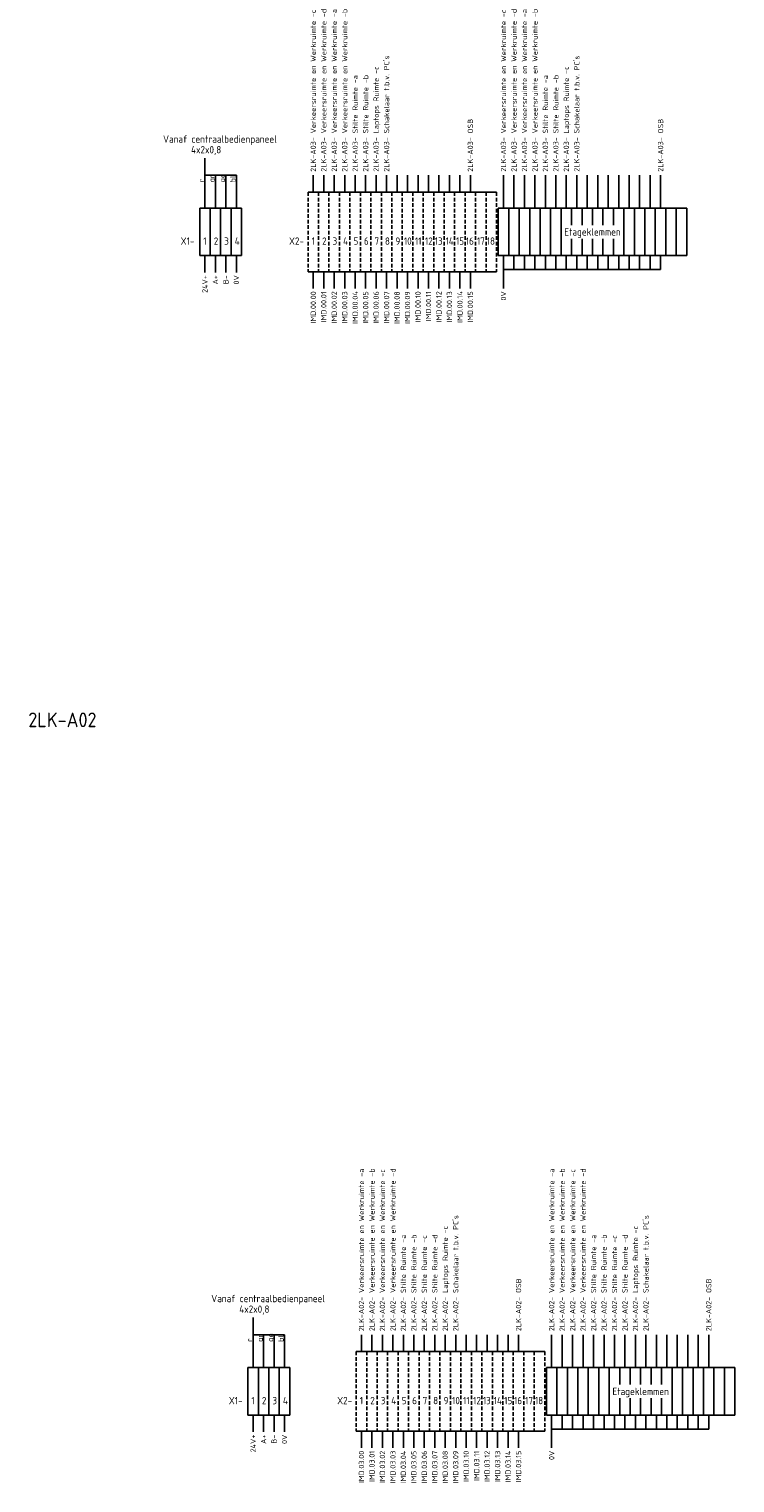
# Model space of a CAD drawing. Extents: x -1224 to 18134, y -20786 to 3554.
# Tile 16 of 88: x 3687 to 3927, y -7751 to -7256. Entities that reach past the tile are written whole.
import ezdxf
from ezdxf.enums import TextEntityAlignment as Align

# ---------------------------------------------------------------- set-up
doc = ezdxf.new("R2010")
doc.units = 0
doc.linetypes.add('HIDDEN2', pattern=[1.875, 1.25, -0.625])
doc.layers.add('EL$1----', color=3, linetype='CONTINUOUS')
doc.styles.add('BURO-018', font='ISO.shx', dxfattribs={"height": 1.8})
doc.styles.add('BURO-025', font='ISO.shx', dxfattribs={"height": 2.5})
doc.styles.add('BURO-050', font='ISO.shx', dxfattribs={"height": 5})

msp = doc.modelspace()

# ---------------------------------------------------------------- linework, layer by layer
at = {"layer": 'EL$1----', "color": 1}
for p, q in [((3746.66, -7316.77), (3746.66, -7299.71)), ((3757.36, -7305.56), (3746.66, -7305.56)), ((3750.22, -7316.77), (3750.22, -7305.56)), ((3753.79, -7316.77), (3753.79, -7305.56)), ((3757.36, -7316.77), (3757.36, -7305.56)), ((3783.57, -7311.3), (3783.57, -7305.56)), ((3787.13, -7311.3), (3787.13, -7305.56)), ((3790.7, -7311.3), (3790.7, -7305.56)), ((3794.27, -7311.3), (3794.27, -7305.56)), ((3797.84, -7311.3), (3797.84, -7305.56)), ((3801.4, -7311.3), (3801.4, -7305.56)), ((3804.97, -7311.3), (3804.97, -7305.56)), ((3808.54, -7311.3), (3808.54, -7305.56)), ((3812.1, -7311.3), (3812.1, -7305.56)), ((3815.67, -7311.3), (3815.67, -7305.56)), ((3819.24, -7311.3), (3819.24, -7305.56)), ((3822.81, -7311.3), (3822.81, -7305.56)), ((3826.37, -7311.3), (3826.37, -7305.56)), ((3829.94, -7311.3), (3829.94, -7305.56)), ((3833.51, -7311.3), (3833.51, -7305.56)), ((3837.07, -7311.3), (3837.07, -7305.56)), ((3848.36, -7316.77), (3848.36, -7305.56)), ((3851.93, -7316.77), (3851.93, -7305.56)), ((3855.5, -7316.77), (3855.5, -7305.56)), ((3859.06, -7316.77), (3859.06, -7305.56)), ((3862.63, -7316.77), (3862.63, -7305.56)), ((3866.2, -7316.77), (3866.2, -7305.56)), ((3869.76, -7316.77), (3869.76, -7305.56)), ((3873.33, -7316.77), (3873.33, -7305.56)), ((3876.9, -7316.77), (3876.9, -7305.56)), ((3880.47, -7316.77), (3880.47, -7305.56)), ((3884.03, -7316.77), (3884.03, -7305.56)), ((3887.6, -7316.77), (3887.6, -7305.56)), ((3891.17, -7316.77), (3891.17, -7305.56)), ((3894.73, -7316.77), (3894.73, -7305.56)), ((3898.3, -7316.77), (3898.3, -7305.56)), ((3901.87, -7316.77), (3901.87, -7305.56)), ((3746.66, -7332.92), (3746.66, -7338.66)), ((3750.22, -7332.92), (3750.22, -7338.66)), ((3753.79, -7332.92), (3753.79, -7338.66)), ((3757.36, -7332.92), (3757.36, -7338.66)), ((3848.36, -7332.92), (3848.36, -7344.13)), ((3851.93, -7332.92), (3851.93, -7337.69)), ((3855.5, -7332.92), (3855.5, -7337.69)), ((3859.06, -7332.92), (3859.06, -7337.69)), ((3862.63, -7332.92), (3862.63, -7337.69)), ((3866.2, -7332.92), (3866.2, -7337.69)), ((3869.76, -7332.92), (3869.76, -7337.69)), ((3873.33, -7332.92), (3873.33, -7337.69)), ((3876.9, -7332.92), (3876.9, -7337.69)), ((3880.47, -7332.92), (3880.47, -7337.69)), ((3884.03, -7332.92), (3884.03, -7337.69)), ((3887.6, -7332.92), (3887.6, -7337.69)), ((3891.17, -7332.92), (3891.17, -7337.69)), ((3894.73, -7332.92), (3894.73, -7337.69)), ((3898.3, -7332.92), (3898.3, -7337.69)), ((3901.87, -7332.92), (3901.87, -7337.69)), ((3783.57, -7338.39), (3783.57, -7344.13)), ((3787.13, -7338.39), (3787.13, -7344.13)), ((3790.7, -7338.39), (3790.7, -7344.13)), ((3794.27, -7338.39), (3794.27, -7344.13)), ((3797.84, -7338.39), (3797.84, -7344.13)), ((3801.4, -7338.39), (3801.4, -7344.13)), ((3804.97, -7338.39), (3804.97, -7344.13)), ((3808.54, -7338.39), (3808.54, -7344.13)), ((3812.1, -7338.39), (3812.1, -7344.13)), ((3815.67, -7338.39), (3815.67, -7344.13)), ((3819.24, -7338.39), (3819.24, -7344.13)), ((3822.81, -7338.39), (3822.81, -7344.13)), ((3826.37, -7338.39), (3826.37, -7344.13)), ((3829.94, -7338.39), (3829.94, -7344.13)), ((3833.51, -7338.39), (3833.51, -7344.13)), ((3837.07, -7338.39), (3837.07, -7344.13)), ((3851.93, -7337.69), (3848.36, -7337.69)), ((3855.5, -7337.69), (3851.93, -7337.69)), ((3859.06, -7337.69), (3855.5, -7337.69)), ((3862.63, -7337.69), (3859.06, -7337.69)), ((3866.2, -7337.69), (3862.63, -7337.69)), ((3869.76, -7337.69), (3866.2, -7337.69)), ((3873.33, -7337.69), (3869.76, -7337.69)), ((3876.9, -7337.69), (3873.33, -7337.69)), ((3880.47, -7337.69), (3876.9, -7337.69)), ((3884.03, -7337.69), (3880.47, -7337.69)), ((3887.6, -7337.69), (3884.03, -7337.69)), ((3891.17, -7337.69), (3887.6, -7337.69)), ((3894.73, -7337.69), (3891.17, -7337.69)), ((3898.3, -7337.69), (3894.73, -7337.69)), ((3901.87, -7337.69), (3898.3, -7337.69)), ((3763.07, -7711.76), (3763.07, -7694.71)), ((3773.77, -7700.56), (3763.07, -7700.56)), ((3766.64, -7711.76), (3766.64, -7700.56)), ((3770.2, -7711.76), (3770.2, -7700.56)), ((3773.77, -7711.76), (3773.77, -7700.56)), ((3799.98, -7706.29), (3799.98, -7700.56)), ((3803.55, -7706.29), (3803.55, -7700.56)), ((3807.11, -7706.29), (3807.11, -7700.56)), ((3810.68, -7706.29), (3810.68, -7700.56)), ((3814.25, -7706.29), (3814.25, -7700.56)), ((3817.81, -7706.29), (3817.81, -7700.56)), ((3821.38, -7706.29), (3821.38, -7700.56)), ((3824.95, -7706.29), (3824.95, -7700.56)), ((3828.52, -7706.29), (3828.52, -7700.56)), ((3832.08, -7706.29), (3832.08, -7700.56)), ((3835.65, -7706.29), (3835.65, -7700.56)), ((3839.22, -7706.29), (3839.22, -7700.56)), ((3842.78, -7706.29), (3842.78, -7700.56)), ((3846.35, -7706.29), (3846.35, -7700.56)), ((3849.92, -7706.29), (3849.92, -7700.56)), ((3853.49, -7706.29), (3853.49, -7700.56)), ((3864.77, -7711.76), (3864.77, -7700.56)), ((3868.34, -7711.76), (3868.34, -7700.56)), ((3871.91, -7711.76), (3871.91, -7700.56)), ((3875.47, -7711.76), (3875.47, -7700.56)), ((3879.04, -7711.76), (3879.04, -7700.56)), ((3882.61, -7711.76), (3882.61, -7700.56)), ((3886.18, -7711.76), (3886.18, -7700.56)), ((3889.74, -7711.76), (3889.74, -7700.56)), ((3893.31, -7711.76), (3893.31, -7700.56)), ((3896.88, -7711.76), (3896.88, -7700.56)), ((3900.44, -7711.76), (3900.44, -7700.56)), ((3904.01, -7711.76), (3904.01, -7700.56)), ((3907.58, -7711.76), (3907.58, -7700.56)), ((3911.15, -7711.76), (3911.15, -7700.56)), ((3914.71, -7711.76), (3914.71, -7700.56)), ((3918.28, -7711.76), (3918.28, -7700.56)), ((3763.07, -7727.92), (3763.07, -7733.65)), ((3766.64, -7727.92), (3766.64, -7733.65)), ((3770.2, -7727.92), (3770.2, -7733.65)), ((3773.77, -7727.92), (3773.77, -7733.65)), ((3864.77, -7727.92), (3864.77, -7739.12)), ((3868.34, -7727.92), (3868.34, -7732.69)), ((3871.91, -7727.92), (3871.91, -7732.69)), ((3875.47, -7727.92), (3875.47, -7732.69)), ((3879.04, -7727.92), (3879.04, -7732.69)), ((3882.61, -7727.92), (3882.61, -7732.69)), ((3886.18, -7727.92), (3886.18, -7732.69)), ((3889.74, -7727.92), (3889.74, -7732.69)), ((3893.31, -7727.92), (3893.31, -7732.69)), ((3896.88, -7727.92), (3896.88, -7732.69)), ((3900.44, -7727.92), (3900.44, -7732.69)), ((3904.01, -7727.92), (3904.01, -7732.69)), ((3907.58, -7727.92), (3907.58, -7732.69)), ((3911.15, -7727.92), (3911.15, -7732.69)), ((3914.71, -7727.92), (3914.71, -7732.69)), ((3918.28, -7727.92), (3918.28, -7732.69)), ((3799.98, -7733.39), (3799.98, -7739.12)), ((3803.55, -7733.39), (3803.55, -7739.12)), ((3807.11, -7733.39), (3807.11, -7739.12)), ((3810.68, -7733.39), (3810.68, -7739.12)), ((3814.25, -7733.39), (3814.25, -7739.12)), ((3817.81, -7733.39), (3817.81, -7739.12)), ((3821.38, -7733.39), (3821.38, -7739.12)), ((3824.95, -7733.39), (3824.95, -7739.12)), ((3828.52, -7733.39), (3828.52, -7739.12)), ((3832.08, -7733.39), (3832.08, -7739.12)), ((3835.65, -7733.39), (3835.65, -7739.12)), ((3839.22, -7733.39), (3839.22, -7739.12)), ((3842.78, -7733.39), (3842.78, -7739.12)), ((3846.35, -7733.39), (3846.35, -7739.12)), ((3849.92, -7733.39), (3849.92, -7739.12)), ((3853.49, -7733.39), (3853.49, -7739.12)), ((3868.34, -7732.69), (3864.77, -7732.69)), ((3871.91, -7732.69), (3868.34, -7732.69)), ((3875.47, -7732.69), (3871.91, -7732.69)), ((3879.04, -7732.69), (3875.47, -7732.69)), ((3882.61, -7732.69), (3879.04, -7732.69)), ((3886.18, -7732.69), (3882.61, -7732.69)), ((3889.74, -7732.69), (3886.18, -7732.69)), ((3893.31, -7732.69), (3889.74, -7732.69)), ((3896.88, -7732.69), (3893.31, -7732.69)), ((3900.44, -7732.69), (3896.88, -7732.69)), ((3904.01, -7732.69), (3900.44, -7732.69)), ((3907.58, -7732.69), (3904.01, -7732.69)), ((3911.15, -7732.69), (3907.58, -7732.69)), ((3914.71, -7732.69), (3911.15, -7732.69)), ((3918.28, -7732.69), (3914.71, -7732.69))]:
    msp.add_line(p, q, dxfattribs=at)
at = {"layer": 'EL$1----', "color": 1, "linetype": 'Continuous'}
for p, q in [((3781.78, -7311.3), (3785.35, -7311.3)), ((3785.35, -7311.3), (3788.92, -7311.3)), ((3788.92, -7311.3), (3792.48, -7311.3)), ((3792.48, -7311.3), (3796.05, -7311.3)), ((3796.05, -7311.3), (3799.62, -7311.3)), ((3799.62, -7311.3), (3803.19, -7311.3)), ((3803.19, -7311.3), (3806.75, -7311.3)), ((3806.75, -7311.3), (3810.32, -7311.3)), ((3810.32, -7311.3), (3813.89, -7311.3)), ((3813.89, -7311.3), (3817.45, -7311.3)), ((3817.45, -7311.3), (3821.02, -7311.3)), ((3821.02, -7311.3), (3824.59, -7311.3)), ((3824.59, -7311.3), (3828.16, -7311.3)), ((3828.16, -7311.3), (3831.72, -7311.3)), ((3831.72, -7311.3), (3835.29, -7311.3)), ((3835.29, -7311.3), (3838.86, -7311.3)), ((3838.86, -7311.3), (3842.42, -7311.3)), ((3842.42, -7311.3), (3845.99, -7311.3)), ((3785.35, -7338.39), (3781.78, -7338.39)), ((3788.92, -7338.39), (3785.35, -7338.39)), ((3792.48, -7338.39), (3788.92, -7338.39)), ((3796.05, -7338.39), (3792.48, -7338.39)), ((3799.62, -7338.39), (3796.05, -7338.39)), ((3803.19, -7338.39), (3799.62, -7338.39)), ((3806.75, -7338.39), (3803.19, -7338.39)), ((3810.32, -7338.39), (3806.75, -7338.39)), ((3813.89, -7338.39), (3810.32, -7338.39)), ((3817.45, -7338.39), (3813.89, -7338.39)), ((3821.02, -7338.39), (3817.45, -7338.39)), ((3824.59, -7338.39), (3821.02, -7338.39)), ((3828.16, -7338.39), (3824.59, -7338.39)), ((3831.72, -7338.39), (3828.16, -7338.39)), ((3835.29, -7338.39), (3831.72, -7338.39)), ((3838.86, -7338.39), (3835.29, -7338.39)), ((3842.42, -7338.39), (3838.86, -7338.39)), ((3845.99, -7338.39), (3842.42, -7338.39)), ((3798.2, -7706.29), (3801.76, -7706.29)), ((3801.76, -7706.29), (3805.33, -7706.29)), ((3805.33, -7706.29), (3808.9, -7706.29)), ((3808.9, -7706.29), (3812.46, -7706.29)), ((3812.46, -7706.29), (3816.03, -7706.29)), ((3816.03, -7706.29), (3819.6, -7706.29)), ((3819.6, -7706.29), (3823.17, -7706.29)), ((3823.17, -7706.29), (3826.73, -7706.29)), ((3826.73, -7706.29), (3830.3, -7706.29)), ((3830.3, -7706.29), (3833.87, -7706.29)), ((3833.87, -7706.29), (3837.43, -7706.29)), ((3837.43, -7706.29), (3841, -7706.29)), ((3841, -7706.29), (3844.57, -7706.29)), ((3844.57, -7706.29), (3848.14, -7706.29)), ((3848.14, -7706.29), (3851.7, -7706.29)), ((3851.7, -7706.29), (3855.27, -7706.29)), ((3855.27, -7706.29), (3858.84, -7706.29)), ((3858.84, -7706.29), (3862.4, -7706.29)), ((3801.76, -7733.39), (3798.2, -7733.39)), ((3805.33, -7733.39), (3801.76, -7733.39)), ((3808.9, -7733.39), (3805.33, -7733.39)), ((3812.46, -7733.39), (3808.9, -7733.39)), ((3816.03, -7733.39), (3812.46, -7733.39)), ((3819.6, -7733.39), (3816.03, -7733.39)), ((3823.17, -7733.39), (3819.6, -7733.39)), ((3826.73, -7733.39), (3823.17, -7733.39)), ((3830.3, -7733.39), (3826.73, -7733.39)), ((3833.87, -7733.39), (3830.3, -7733.39)), ((3837.43, -7733.39), (3833.87, -7733.39)), ((3841, -7733.39), (3837.43, -7733.39)), ((3844.57, -7733.39), (3841, -7733.39)), ((3848.14, -7733.39), (3844.57, -7733.39)), ((3851.7, -7733.39), (3848.14, -7733.39)), ((3855.27, -7733.39), (3851.7, -7733.39)), ((3858.84, -7733.39), (3855.27, -7733.39)), ((3862.4, -7733.39), (3858.84, -7733.39))]:
    msp.add_line(p, q, dxfattribs=at)
at = {"layer": 'EL$1----', "color": 1, "linetype": 'HIDDEN2'}
for p, q in [((3781.78, -7311.3), (3781.78, -7338.39)), ((3785.35, -7311.3), (3785.35, -7338.39)), ((3785.35, -7311.3), (3785.35, -7338.39)), ((3788.92, -7311.3), (3788.92, -7338.39)), ((3788.92, -7311.3), (3788.92, -7338.39)), ((3792.48, -7311.3), (3792.48, -7338.39)), ((3792.48, -7311.3), (3792.48, -7338.39)), ((3796.05, -7311.3), (3796.05, -7338.39)), ((3796.05, -7311.3), (3796.05, -7338.39)), ((3799.62, -7311.3), (3799.62, -7338.39)), ((3799.62, -7311.3), (3799.62, -7338.39)), ((3803.19, -7311.3), (3803.19, -7338.39)), ((3803.19, -7311.3), (3803.19, -7338.39)), ((3806.75, -7311.3), (3806.75, -7338.39)), ((3806.75, -7311.3), (3806.75, -7338.39)), ((3810.32, -7311.3), (3810.32, -7338.39)), ((3810.32, -7311.3), (3810.32, -7338.39)), ((3813.89, -7311.3), (3813.89, -7338.39)), ((3813.89, -7311.3), (3813.89, -7338.39)), ((3817.45, -7311.3), (3817.45, -7338.39)), ((3817.45, -7311.3), (3817.45, -7338.39)), ((3821.02, -7311.3), (3821.02, -7338.39)), ((3821.02, -7311.3), (3821.02, -7338.39)), ((3824.59, -7311.3), (3824.59, -7338.39)), ((3824.59, -7311.3), (3824.59, -7338.39)), ((3828.16, -7311.3), (3828.16, -7338.39)), ((3828.16, -7311.3), (3828.16, -7338.39)), ((3831.72, -7311.3), (3831.72, -7338.39)), ((3831.72, -7311.3), (3831.72, -7338.39)), ((3835.29, -7311.3), (3835.29, -7338.39)), ((3835.29, -7311.3), (3835.29, -7338.39)), ((3838.86, -7311.3), (3838.86, -7338.39)), ((3838.86, -7311.3), (3838.86, -7338.39)), ((3838.86, -7311.3), (3838.86, -7338.39)), ((3838.86, -7311.3), (3838.86, -7338.39)), ((3842.42, -7311.3), (3842.42, -7338.39)), ((3842.42, -7311.3), (3842.42, -7338.39)), ((3845.99, -7311.3), (3845.99, -7338.39)), ((3798.2, -7706.29), (3798.2, -7733.39)), ((3801.76, -7706.29), (3801.76, -7733.39)), ((3801.76, -7706.29), (3801.76, -7733.39)), ((3805.33, -7706.29), (3805.33, -7733.39)), ((3805.33, -7706.29), (3805.33, -7733.39)), ((3808.9, -7706.29), (3808.9, -7733.39)), ((3808.9, -7706.29), (3808.9, -7733.39)), ((3812.46, -7706.29), (3812.46, -7733.39)), ((3812.46, -7706.29), (3812.46, -7733.39)), ((3816.03, -7706.29), (3816.03, -7733.39)), ((3816.03, -7706.29), (3816.03, -7733.39)), ((3819.6, -7706.29), (3819.6, -7733.39)), ((3819.6, -7706.29), (3819.6, -7733.39)), ((3823.17, -7706.29), (3823.17, -7733.39)), ((3823.17, -7706.29), (3823.17, -7733.39)), ((3826.73, -7706.29), (3826.73, -7733.39)), ((3826.73, -7706.29), (3826.73, -7733.39)), ((3830.3, -7706.29), (3830.3, -7733.39)), ((3830.3, -7706.29), (3830.3, -7733.39)), ((3833.87, -7706.29), (3833.87, -7733.39)), ((3833.87, -7706.29), (3833.87, -7733.39)), ((3837.43, -7706.29), (3837.43, -7733.39)), ((3837.43, -7706.29), (3837.43, -7733.39)), ((3841, -7706.29), (3841, -7733.39)), ((3841, -7706.29), (3841, -7733.39)), ((3844.57, -7706.29), (3844.57, -7733.39)), ((3844.57, -7706.29), (3844.57, -7733.39)), ((3848.14, -7706.29), (3848.14, -7733.39)), ((3848.14, -7706.29), (3848.14, -7733.39)), ((3851.7, -7706.29), (3851.7, -7733.39)), ((3851.7, -7706.29), (3851.7, -7733.39)), ((3855.27, -7706.29), (3855.27, -7733.39)), ((3855.27, -7706.29), (3855.27, -7733.39)), ((3855.27, -7706.29), (3855.27, -7733.39)), ((3855.27, -7706.29), (3855.27, -7733.39)), ((3858.84, -7706.29), (3858.84, -7733.39)), ((3858.84, -7706.29), (3858.84, -7733.39)), ((3862.4, -7706.29), (3862.4, -7733.39))]:
    msp.add_line(p, q, dxfattribs=at)
at = {"layer": 'EL$1----'}
for p, q in [((3744.87, -7316.77), (3748.44, -7316.77)), ((3744.87, -7316.77), (3744.87, -7332.92)), ((3748.44, -7316.77), (3748.44, -7332.92)), ((3748.44, -7316.77), (3752.01, -7316.77)), ((3748.44, -7316.77), (3748.44, -7332.92)), ((3752.01, -7316.77), (3752.01, -7332.92)), ((3752.01, -7316.77), (3755.57, -7316.77)), ((3752.01, -7316.77), (3752.01, -7332.92)), ((3755.57, -7316.77), (3755.57, -7332.92)), ((3755.57, -7316.77), (3759.14, -7316.77)), ((3755.57, -7316.77), (3755.57, -7332.92)), ((3759.14, -7316.77), (3759.14, -7332.92)), ((3759.14, -7316.77), (3759.14, -7332.92)), ((3759.14, -7316.77), (3759.14, -7332.92)), ((3759.14, -7316.77), (3759.14, -7332.92)), ((3846.58, -7316.77), (3850.14, -7316.77)), ((3846.58, -7316.77), (3846.58, -7332.92)), ((3850.14, -7316.77), (3850.14, -7332.92)), ((3850.14, -7316.77), (3853.71, -7316.77)), ((3850.14, -7316.77), (3850.14, -7332.92)), ((3853.71, -7316.77), (3853.71, -7332.92)), ((3853.71, -7316.77), (3857.28, -7316.77)), ((3853.71, -7316.77), (3853.71, -7332.92)), ((3857.28, -7316.77), (3857.28, -7332.92)), ((3857.28, -7316.77), (3860.85, -7316.77)), ((3860.85, -7316.77), (3860.85, -7332.92)), ((3860.85, -7316.77), (3864.41, -7316.77)), ((3860.85, -7316.77), (3860.85, -7332.92)), ((3864.41, -7316.77), (3864.41, -7332.92)), ((3864.41, -7316.77), (3867.98, -7316.77)), ((3864.41, -7316.77), (3864.41, -7332.92)), ((3867.98, -7316.77), (3867.98, -7332.92)), ((3867.98, -7316.77), (3871.55, -7316.77)), ((3867.98, -7316.77), (3867.98, -7332.92)), ((3871.55, -7316.77), (3871.55, -7322.5)), ((3871.55, -7316.77), (3875.11, -7316.77)), ((3871.55, -7316.77), (3871.55, -7322.5)), ((3875.11, -7316.77), (3875.11, -7322.5)), ((3875.11, -7316.77), (3878.68, -7316.77)), ((3875.11, -7316.77), (3875.11, -7322.5)), ((3878.68, -7316.77), (3878.68, -7322.5)), ((3878.68, -7316.77), (3882.25, -7316.77)), ((3878.68, -7316.77), (3878.68, -7322.5)), ((3882.25, -7316.77), (3882.25, -7322.5)), ((3882.25, -7316.77), (3882.25, -7322.5)), ((3882.25, -7316.77), (3885.82, -7316.77)), ((3885.82, -7316.77), (3885.82, -7322.5)), ((3885.82, -7316.77), (3889.38, -7316.77)), ((3885.82, -7316.77), (3885.82, -7322.5)), ((3889.38, -7316.77), (3889.38, -7332.92)), ((3889.38, -7316.77), (3892.95, -7316.77)), ((3889.38, -7316.77), (3889.38, -7332.92)), ((3892.95, -7316.77), (3892.95, -7332.92)), ((3892.95, -7316.77), (3896.52, -7316.77)), ((3892.95, -7316.77), (3892.95, -7332.92)), ((3896.52, -7316.77), (3896.52, -7332.92)), ((3896.52, -7316.77), (3900.08, -7316.77)), ((3896.52, -7316.77), (3896.52, -7332.92)), ((3900.08, -7316.77), (3900.08, -7332.92)), ((3900.08, -7316.77), (3903.65, -7316.77)), ((3900.08, -7316.77), (3900.08, -7332.92)), ((3903.65, -7316.77), (3903.65, -7332.92)), ((3903.65, -7316.77), (3903.65, -7332.92)), ((3903.65, -7316.77), (3903.65, -7332.92)), ((3903.65, -7316.77), (3907.22, -7316.77)), ((3903.65, -7316.77), (3903.65, -7332.92)), ((3907.22, -7316.77), (3907.22, -7332.92)), ((3907.22, -7316.77), (3910.79, -7316.77)), ((3907.22, -7316.77), (3907.22, -7332.92)), ((3910.79, -7316.77), (3910.79, -7332.92)), ((3910.79, -7316.77), (3910.79, -7332.92)), ((3871.55, -7327.19), (3871.55, -7332.92)), ((3871.55, -7327.19), (3871.55, -7332.92)), ((3875.11, -7327.19), (3875.11, -7332.92)), ((3875.11, -7327.19), (3875.11, -7332.92)), ((3878.68, -7327.19), (3878.68, -7332.92)), ((3878.68, -7327.19), (3878.68, -7332.92)), ((3882.25, -7327.19), (3882.25, -7332.92)), ((3882.25, -7327.19), (3882.25, -7332.92)), ((3885.82, -7327.19), (3885.82, -7332.92)), ((3885.82, -7327.19), (3885.82, -7332.92)), ((3748.44, -7332.92), (3744.87, -7332.92)), ((3752.01, -7332.92), (3748.44, -7332.92)), ((3755.57, -7332.92), (3752.01, -7332.92)), ((3759.14, -7332.92), (3755.57, -7332.92)), ((3850.14, -7332.92), (3846.58, -7332.92)), ((3853.71, -7332.92), (3850.14, -7332.92)), ((3857.28, -7332.92), (3853.71, -7332.92)), ((3860.85, -7332.92), (3857.28, -7332.92)), ((3864.41, -7332.92), (3860.85, -7332.92)), ((3867.98, -7332.92), (3864.41, -7332.92)), ((3871.55, -7332.92), (3867.98, -7332.92)), ((3875.11, -7332.92), (3871.55, -7332.92)), ((3878.68, -7332.92), (3875.11, -7332.92)), ((3882.25, -7332.92), (3878.68, -7332.92)), ((3885.82, -7332.92), (3882.25, -7332.92)), ((3889.38, -7332.92), (3885.82, -7332.92)), ((3892.95, -7332.92), (3889.38, -7332.92)), ((3896.52, -7332.92), (3892.95, -7332.92)), ((3900.08, -7332.92), (3896.52, -7332.92)), ((3903.65, -7332.92), (3900.08, -7332.92)), ((3907.22, -7332.92), (3903.65, -7332.92)), ((3910.79, -7332.92), (3907.22, -7332.92)), ((3761.28, -7711.76), (3764.85, -7711.76)), ((3761.28, -7711.76), (3761.28, -7727.92)), ((3764.85, -7711.76), (3764.85, -7727.92)), ((3764.85, -7711.76), (3768.42, -7711.76)), ((3764.85, -7711.76), (3764.85, -7727.92)), ((3768.42, -7711.76), (3768.42, -7727.92)), ((3768.42, -7711.76), (3771.99, -7711.76)), ((3768.42, -7711.76), (3768.42, -7727.92)), ((3771.99, -7711.76), (3771.99, -7727.92)), ((3771.99, -7711.76), (3775.55, -7711.76)), ((3771.99, -7711.76), (3771.99, -7727.92)), ((3775.55, -7711.76), (3775.55, -7727.92)), ((3775.55, -7711.76), (3775.55, -7727.92)), ((3775.55, -7711.76), (3775.55, -7727.92)), ((3775.55, -7711.76), (3775.55, -7727.92)), ((3862.99, -7711.76), (3866.56, -7711.76)), ((3862.99, -7711.76), (3862.99, -7727.92)), ((3866.56, -7711.76), (3866.56, -7727.92)), ((3866.56, -7711.76), (3870.12, -7711.76)), ((3866.56, -7711.76), (3866.56, -7727.92)), ((3870.12, -7711.76), (3870.12, -7727.92)), ((3870.12, -7711.76), (3873.69, -7711.76)), ((3870.12, -7711.76), (3870.12, -7727.92)), ((3873.69, -7711.76), (3873.69, -7727.92)), ((3873.69, -7711.76), (3877.26, -7711.76)), ((3877.26, -7711.76), (3877.26, -7727.92)), ((3877.26, -7711.76), (3880.83, -7711.76)), ((3877.26, -7711.76), (3877.26, -7727.92)), ((3880.83, -7711.76), (3880.83, -7727.92)), ((3880.83, -7711.76), (3884.39, -7711.76)), ((3880.83, -7711.76), (3880.83, -7727.92)), ((3884.39, -7711.76), (3884.39, -7727.92)), ((3884.39, -7711.76), (3887.96, -7711.76)), ((3884.39, -7711.76), (3884.39, -7727.92)), ((3887.96, -7711.76), (3887.96, -7717.49)), ((3887.96, -7711.76), (3891.53, -7711.76)), ((3887.96, -7711.76), (3887.96, -7717.49)), ((3891.53, -7711.76), (3891.53, -7717.49)), ((3891.53, -7711.76), (3895.09, -7711.76)), ((3891.53, -7711.76), (3891.53, -7717.49)), ((3895.09, -7711.76), (3895.09, -7717.49)), ((3895.09, -7711.76), (3898.66, -7711.76)), ((3895.09, -7711.76), (3895.09, -7717.49)), ((3898.66, -7711.76), (3898.66, -7717.49)), ((3898.66, -7711.76), (3898.66, -7717.49)), ((3898.66, -7711.76), (3902.23, -7711.76)), ((3902.23, -7711.76), (3902.23, -7717.49)), ((3902.23, -7711.76), (3905.8, -7711.76)), ((3902.23, -7711.76), (3902.23, -7717.49)), ((3905.8, -7711.76), (3905.8, -7727.92)), ((3905.8, -7711.76), (3909.36, -7711.76)), ((3905.8, -7711.76), (3905.8, -7727.92)), ((3909.36, -7711.76), (3909.36, -7727.92)), ((3909.36, -7711.76), (3912.93, -7711.76)), ((3909.36, -7711.76), (3909.36, -7727.92)), ((3912.93, -7711.76), (3912.93, -7727.92)), ((3912.93, -7711.76), (3916.5, -7711.76)), ((3912.93, -7711.76), (3912.93, -7727.92)), ((3916.5, -7711.76), (3916.5, -7727.92)), ((3916.5, -7711.76), (3920.06, -7711.76)), ((3916.5, -7711.76), (3916.5, -7727.92)), ((3920.06, -7711.76), (3920.06, -7727.92)), ((3920.06, -7711.76), (3920.06, -7727.92)), ((3920.06, -7711.76), (3920.06, -7727.92)), ((3920.06, -7711.76), (3923.63, -7711.76)), ((3920.06, -7711.76), (3920.06, -7727.92)), ((3923.63, -7711.76), (3923.63, -7727.92)), ((3923.63, -7711.76), (3927.2, -7711.76)), ((3923.63, -7711.76), (3923.63, -7727.92)), ((3927.2, -7711.76), (3927.2, -7727.92)), ((3927.2, -7711.76), (3927.2, -7727.92)), ((3887.96, -7722.19), (3887.96, -7727.92)), ((3887.96, -7722.19), (3887.96, -7727.92)), ((3891.53, -7722.19), (3891.53, -7727.92)), ((3891.53, -7722.19), (3891.53, -7727.92)), ((3895.09, -7722.19), (3895.09, -7727.92)), ((3895.09, -7722.19), (3895.09, -7727.92)), ((3898.66, -7722.19), (3898.66, -7727.92)), ((3898.66, -7722.19), (3898.66, -7727.92)), ((3902.23, -7722.19), (3902.23, -7727.92)), ((3902.23, -7722.19), (3902.23, -7727.92)), ((3764.85, -7727.92), (3761.28, -7727.92)), ((3768.42, -7727.92), (3764.85, -7727.92)), ((3771.99, -7727.92), (3768.42, -7727.92)), ((3775.55, -7727.92), (3771.99, -7727.92)), ((3866.56, -7727.92), (3862.99, -7727.92)), ((3870.12, -7727.92), (3866.56, -7727.92)), ((3873.69, -7727.92), (3870.12, -7727.92)), ((3877.26, -7727.92), (3873.69, -7727.92)), ((3880.83, -7727.92), (3877.26, -7727.92)), ((3884.39, -7727.92), (3880.83, -7727.92)), ((3887.96, -7727.92), (3884.39, -7727.92)), ((3891.53, -7727.92), (3887.96, -7727.92)), ((3895.09, -7727.92), (3891.53, -7727.92)), ((3898.66, -7727.92), (3895.09, -7727.92)), ((3902.23, -7727.92), (3898.66, -7727.92)), ((3905.8, -7727.92), (3902.23, -7727.92)), ((3909.36, -7727.92), (3905.8, -7727.92)), ((3912.93, -7727.92), (3909.36, -7727.92)), ((3916.5, -7727.92), (3912.93, -7727.92)), ((3920.06, -7727.92), (3916.5, -7727.92)), ((3923.63, -7727.92), (3920.06, -7727.92)), ((3927.2, -7727.92), (3923.63, -7727.92))]:
    msp.add_line(p, q, dxfattribs=at)

# ---------------------------------------------------------------- texts
at = {"layer": 'EL$1----', "color": 1, "style": 'BURO-018'}
for s, p in [('2LK-A03- Verkeersruimte en Werkruimte -c', (3783.57, -7304.34)), ('2LK-A03- Verkeersruimte en Werkruimte -d', (3787.13, -7304.34)), ('2LK-A03- Verkeersruimte en Werkruimte -a', (3790.7, -7304.34)), ('2LK-A03- Verkeersruimte en Werkruimte -b', (3794.27, -7304.34)), ('2LK-A03- Verkeersruimte en Werkruimte -c', (3848.36, -7304.34)), ('2LK-A03- Verkeersruimte en Werkruimte -d', (3851.93, -7304.34)), ('2LK-A03- Verkeersruimte en Werkruimte -a', (3855.5, -7304.34)), ('2LK-A03- Verkeersruimte en Werkruimte -b', (3859.06, -7304.34)), ("2LK-A03- Schakelaar t.b.v. PC's", (3808.54, -7304.34)), ("2LK-A03- Schakelaar t.b.v. PC's", (3873.33, -7304.34)), ('2LK-A03- Laptops Ruimte -c', (3804.97, -7304.34)), ('2LK-A03- Laptops Ruimte -c', (3869.76, -7304.34)), ('2LK-A03- Stilte Ruimte -a', (3797.84, -7304.34)), ('2LK-A03- Stilte Ruimte -b', (3801.4, -7304.34)), ('2LK-A03- Stilte Ruimte -a', (3862.63, -7304.34)), ('2LK-A03- Stilte Ruimte -b', (3866.2, -7304.34)), ('2LK-A03- OSB', (3837.07, -7304.34)), ('2LK-A03- OSB', (3901.87, -7304.34)), ('2LK-A02- Verkeersruimte en Werkruimte -a', (3799.98, -7699.33)), ('2LK-A02- Verkeersruimte en Werkruimte -b', (3803.55, -7699.33)), ('2LK-A02- Verkeersruimte en Werkruimte -c', (3807.11, -7699.33)), ('2LK-A02- Verkeersruimte en Werkruimte -d', (3810.68, -7699.33)), ('2LK-A02- Verkeersruimte en Werkruimte -a', (3864.77, -7699.33)), ('2LK-A02- Verkeersruimte en Werkruimte -b', (3868.34, -7699.33)), ('2LK-A02- Verkeersruimte en Werkruimte -c', (3871.91, -7699.33)), ('2LK-A02- Verkeersruimte en Werkruimte -d', (3875.47, -7699.33)), ("2LK-A02- Schakelaar t.b.v. PC's", (3832.08, -7699.33)), ("2LK-A02- Schakelaar t.b.v. PC's", (3896.88, -7699.33)), ('2LK-A02- Stilte Ruimte -a', (3814.25, -7699.33)), ('2LK-A02- Stilte Ruimte -b', (3817.81, -7699.33)), ('2LK-A02- Stilte Ruimte -c', (3821.38, -7699.33)), ('2LK-A02- Stilte Ruimte -d', (3824.95, -7699.33)), ('2LK-A02- Laptops Ruimte -c', (3828.52, -7699.33)), ('2LK-A02- Stilte Ruimte -a', (3879.04, -7699.33)), ('2LK-A02- Stilte Ruimte -b', (3882.61, -7699.33)), ('2LK-A02- Stilte Ruimte -c', (3886.18, -7699.33)), ('2LK-A02- Stilte Ruimte -d', (3889.74, -7699.33)), ('2LK-A02- Laptops Ruimte -c', (3893.31, -7699.33)), ('2LK-A02- OSB', (3853.49, -7699.33)), ('2LK-A02- OSB', (3918.28, -7699.33))]:
    msp.add_text(s, height=1.8, rotation=90, dxfattribs=at).set_placement(p, align=Align.MIDDLE_LEFT)
at = {"layer": 'EL$1----', "color": 1, "style": 'BURO-025'}
for s, p in [('Vanaf centraalbedienpaneel', (3732.4, -7294.46)), ('4x2x0,8', (3741.93, -7298.08)), ('X1-', (3738.39, -7329.22)), ('1', (3746.09, -7329.22)), ('2', (3749.66, -7329.22)), ('3', (3753.23, -7329.22)), ('4', (3756.8, -7329.22)), ('X2-', (3775.3, -7329.22)), ('1', (3783.01, -7329.22)), ('2', (3786.57, -7329.22)), ('3', (3790.14, -7329.22)), ('4', (3793.71, -7329.22)), ('5', (3797.27, -7329.22)), ('6', (3800.84, -7329.22)), ('7', (3804.41, -7329.22)), ('8', (3807.98, -7329.22)), ('9', (3811.54, -7329.22)), ('10', (3814.43, -7329.22)), ('11', (3818.17, -7329.22)), ('12', (3821.6, -7329.22)), ('13', (3824.92, -7329.22)), ('14', (3828.61, -7329.22)), ('15', (3832.18, -7329.22)), ('16', (3835.51, -7329.22)), ('17', (3839.31, -7329.22)), ('18', (3842.65, -7329.22)), ('Vanaf centraalbedienpaneel', (3748.82, -7689.46)), ('4x2x0,8', (3758.35, -7693.08)), ('X1-', (3754.8, -7724.22)), ('1', (3762.51, -7724.22)), ('2', (3766.07, -7724.22)), ('3', (3769.64, -7724.22)), ('4', (3773.21, -7724.22)), ('X2-', (3791.71, -7724.22)), ('1', (3799.42, -7724.22)), ('2', (3802.99, -7724.22)), ('3', (3806.55, -7724.22)), ('4', (3810.12, -7724.22)), ('5', (3813.69, -7724.22)), ('6', (3817.25, -7724.22)), ('7', (3820.82, -7724.22)), ('8', (3824.39, -7724.22)), ('9', (3827.96, -7724.22)), ('10', (3830.84, -7724.22)), ('11', (3834.58, -7724.22)), ('12', (3838.02, -7724.22)), ('13', (3841.33, -7724.22)), ('14', (3845.02, -7724.22)), ('15', (3848.59, -7724.22)), ('16', (3851.93, -7724.22)), ('17', (3855.73, -7724.22)), ('18', (3859.06, -7724.22))]:
    msp.add_text(s, height=2.5, dxfattribs=at).set_placement(p)
at = {"layer": 'EL$1----', "color": 2, "style": 'BURO-018'}
for s, p in [('ge', (3753.47, -7307.97)), ('r', (3746.34, -7307.97)), ('gr', (3749.9, -7307.97)), ('bl', (3757.04, -7307.97)), ('gr', (3766.31, -7702.97)), ('ge', (3769.88, -7702.97)), ('bl', (3773.45, -7702.97)), ('r', (3762.75, -7702.97))]:
    msp.add_text(s, height=1.8, rotation=90, dxfattribs=at).set_placement(p)
at = {"layer": 'EL$1----', "color": 1, "style": 'BURO-025'}
for p in [(3878.68, -7324.84), (3895.09, -7719.84)]:
    msp.add_text('Etageklemmen', height=2.5, dxfattribs=at).set_placement(p, align=Align.MIDDLE_CENTER)
at = {"layer": 'EL$1----', "color": 1, "style": 'BURO-018'}
for s, p in [('24V+', (3746.66, -7339.59)), ('A+', (3750.22, -7339.59)), ('B-', (3753.79, -7339.59)), ('0V', (3757.36, -7339.59)), ('IMD.00.04', (3797.84, -7345.06)), ('IMD.00.14', (3833.51, -7345.06)), ('0V', (3848.36, -7345.06)), ('IMD.00.00', (3783.57, -7345.06)), ('IMD.00.01', (3787.13, -7345.06)), ('IMD.00.02', (3790.7, -7345.06)), ('IMD.00.03', (3794.27, -7345.06)), ('IMD.00.05', (3801.4, -7345.06)), ('IMD.00.06', (3804.97, -7345.06)), ('IMD.00.07', (3808.54, -7345.06)), ('IMD.00.08', (3812.1, -7345.06)), ('IMD.00.09', (3815.67, -7345.06)), ('IMD.00.10', (3819.24, -7345.06)), ('IMD.00.11', (3822.81, -7345.06)), ('IMD.00.12', (3826.37, -7345.06)), ('IMD.00.13', (3829.94, -7345.06)), ('IMD.00.15', (3837.07, -7345.06)), ('24V+', (3763.07, -7734.59)), ('A+', (3766.64, -7734.59)), ('B-', (3770.2, -7734.59)), ('0V', (3773.77, -7734.59)), ('IMD.03.00', (3799.98, -7740.06)), ('IMD.03.01', (3803.55, -7740.06)), ('IMD.03.02', (3807.11, -7740.06)), ('IMD.03.03', (3810.68, -7740.06)), ('IMD.03.04', (3814.25, -7740.06)), ('IMD.03.05', (3817.81, -7740.06)), ('IMD.03.06', (3821.38, -7740.06)), ('IMD.03.07', (3824.95, -7740.06)), ('IMD.03.08', (3828.52, -7740.06)), ('IMD.03.09', (3832.08, -7740.06)), ('IMD.03.10', (3835.65, -7740.06)), ('IMD.03.11', (3839.22, -7740.06)), ('IMD.03.12', (3842.78, -7740.06)), ('IMD.03.13', (3846.35, -7740.06)), ('IMD.03.14', (3849.92, -7740.06)), ('IMD.03.15', (3853.49, -7740.06)), ('0V', (3864.77, -7740.06))]:
    msp.add_text(s, height=1.8, rotation=90, dxfattribs=at).set_placement(p, align=Align.MIDDLE_RIGHT)
at = {"layer": 'EL$1----', "color": 2, "style": 'BURO-050'}
msp.add_text('2LK-A02', height=5, dxfattribs=at).set_placement((3686.48, -7493.57))

doc.saveas('drawing.dxf')
